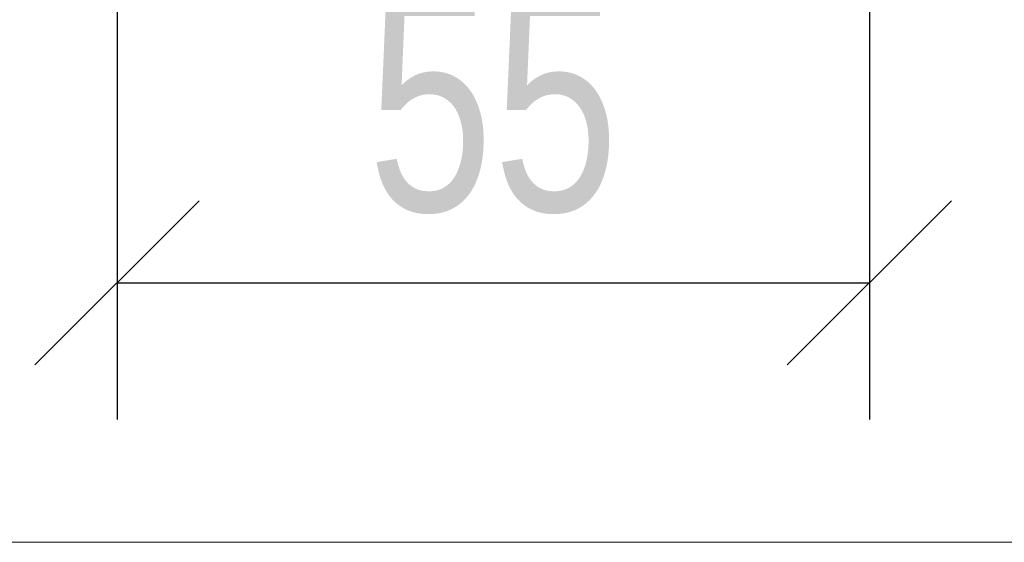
# Model space of a CAD drawing. Header units: centimetres. Extents: x 4120 to 19220, y -7417 to 180.
# Tile 206 of 223: x 18173 to 18245, y -2587 to -2549. Entities that reach past the tile are written whole.
import ezdxf

# ---------------------------------------------------------------- set-up
doc = ezdxf.new("R2010")
doc.units = ezdxf.units.CM
doc.layers.add('A_opisy', color=7, linetype='Continuous')
doc.layers.add('A_Wymiary wewnętrzne', color=8, linetype='Continuous')
doc.styles.add('style1', font='ARIALN.TTF', dxfattribs={"width": 0.9})
doc.dimstyles.new('PKN', dxfattribs={"dimtxt": 16, "dimasz": 12, "dimexe": 10, "dimexo": 5, "dimgap": 5, "dimtad": 1, "dimdec": 0, "dimzin": 10, "dimdsep": 46, "dimlunit": 5, "dimtxsty": 'style1', "dimblk": 'OBLIQUE', "dimcen": 0.09, "dimclrd": 256, "dimclre": 256, "dimadec": 0, "dimazin": 0, "dimtfac": 1, "dimtdec": 0, "dimtofl": 0, "dimtmove": 0, "dimatfit": 3, "dimldrblk": 'OBLIQUE', "dimfxl": 1, "dimtolj": 1, "dimtzin": 10, "dimarcsym": 0})

# ---------------------------------------------------------------- blocks, each defined once
blk = doc.blocks.new('_Oblique')
at = {"color": 0, "linetype": 'ByBlock', "lineweight": -2}
blk.add_line((-0.5, -0.5), (0.5, 0.5), dxfattribs=at)
blk = doc.blocks.new('*D820')
at = {"layer": 'A_Wymiary wewnętrzne', "lineweight": -2}
for p, q in [((18180.453, -2516.319), (18180.453, -2578.274)), ((18235.453, -2516.319), (18235.453, -2578.274)), ((18180.453, -2568.274), (18235.453, -2568.274))]:
    blk.add_line(p, q, dxfattribs=at)
at = {"layer": 'Defpoints', "color": 0}
for p in [(18180.453, -2511.319), (18235.453, -2511.319), (18235.453, -2568.274)]:
    blk.add_point(p, dxfattribs=at)
at = {"layer": 'A_Wymiary wewnętrzne', "lineweight": -2, "xscale": 12, "yscale": 12, "zscale": 12, "rotation": 180}
blk.add_blockref('_Oblique', (18180.453, -2568.274), dxfattribs=at)
at = {"layer": 'A_Wymiary wewnętrzne', "lineweight": -2, "xscale": 12, "yscale": 12, "zscale": 12}
blk.add_blockref('_Oblique', (18235.453, -2568.274), dxfattribs=at)
at = {"layer": 'A_Wymiary wewnętrzne', "color": 0, "insert": (18207.953, -2555.138), "char_height": 16, "attachment_point": 5, "style": 'style1'}
blk.add_mtext('\\A1;55', dxfattribs=at)

msp = doc.modelspace()

# ---------------------------------------------------------------- linework, layer by layer
at = {"layer": 'A_opisy', "lineweight": 9}
msp.add_lwpolyline([(18022.058, -2587.251), (18757.096, -2587.251)], dxfattribs=at)

# ---------------------------------------------------------------- dimensions: what is measured, and where the dimension line sits
at = {"layer": 'A_Wymiary wewnętrzne', "color": 7}
dim = msp.add_linear_dim(base=(18235.453, -2568.274, 0), p1=(18180.453, -2511.319, 0), p2=(18235.453, -2511.319, 0), dimstyle='PKN', override={"dimblk": 'Oblique'}, dxfattribs=at)
dim.commit()
dim.dimension.update_dxf_attribs({"geometry": '*D820', "text_midpoint": (18207.953, -2555.138, 0)})

doc.saveas('drawing.dxf')
